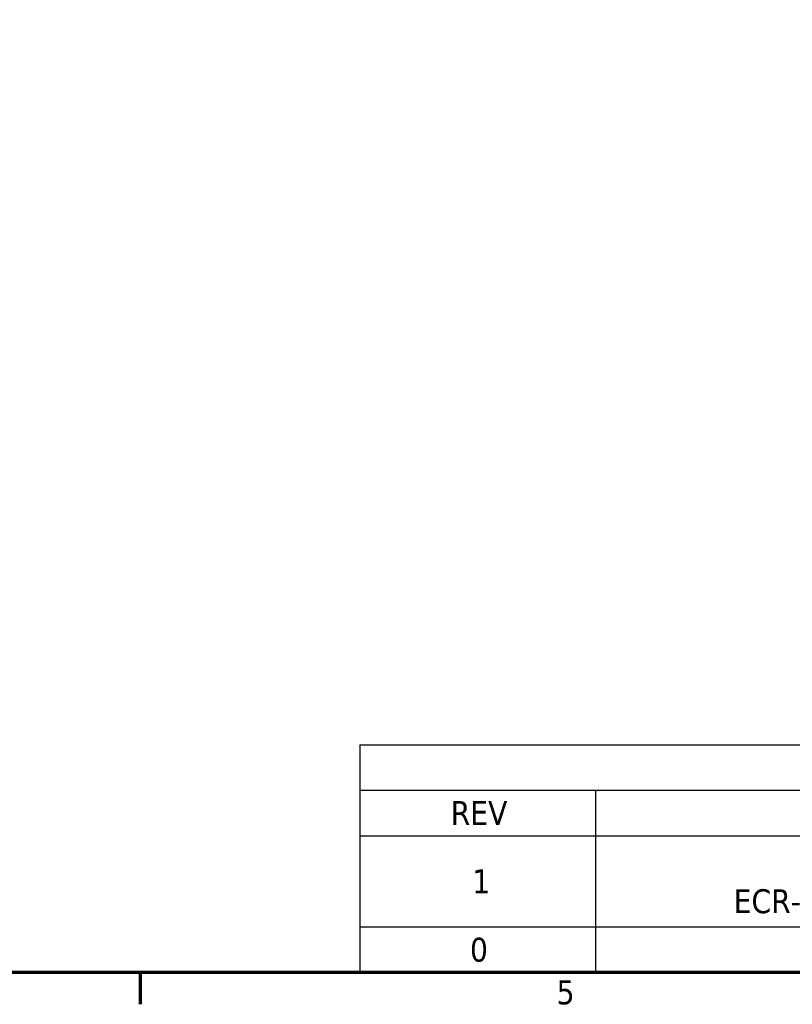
# Model space of a CAD drawing. Header units: inches. Extents: x 1 to 203, y 4 to 128.
# Tile 16 of 132: x 73 to 96, y 5 to 35. Entities that reach past the tile are written whole.
import ezdxf

# ---------------------------------------------------------------- set-up
doc = ezdxf.new("R2010")
doc.units = ezdxf.units.IN
doc.header["$LTSCALE"] = 6
doc.header["$MEASUREMENT"] = 0
doc.layers.add('Border (ANSI)', color=7, linetype='Continuous', lineweight=70)
doc.layers.add('Symbol (ANSI)', color=7, linetype='Continuous', lineweight=25)
doc.styles.add('Note Text (ANSI)', font='tahoma.ttf')

# ---------------------------------------------------------------- blocks, each defined once
blk = doc.blocks.new('Borders Default Border')
at = {"layer": 'Border (ANSI)'}
blk.add_line((12.75, 1), (12.75, 0.84), dxfattribs=at)
at = {"layer": 'Border (ANSI)', "flags": 128}
blk.add_lwpolyline([(0.5, 1), (0.5, 21), (33.5, 21), (33.5, 1), (0.5, 1)], dxfattribs=at)
at = {"layer": 'Border (ANSI)', "insert": (14.8399, 0.8375), "char_height": 0.12, "attachment_point": 7, "style": 'Note Text (ANSI)'}
blk.add_mtext('5', dxfattribs=at)
blk = doc.blocks.new('REVISION HISTORY')
at = {"layer": 'Symbol (ANSI)'}
for p, q in [((13.8533, 2.1429), (23.25, 2.1429)), ((13.8533, 2.1429), (13.8533, 1.9144)), ((23.25, 2.1429), (23.25, 1.9144)), ((13.8533, 1.9144), (23.25, 1.9144)), ((13.8533, 1.9144), (13.8533, 1.6858)), ((15.0344, 1.9144), (15.0344, 1.6858)), ((20.8878, 1.9144), (20.8878, 1.6858)), ((22.0689, 1.9144), (22.0689, 1.6858)), ((23.25, 1.9144), (23.25, 1.6858)), ((13.8533, 1.6858), (23.25, 1.6858)), ((13.8533, 1.6858), (13.8533, 1)), ((15.0344, 1.6858), (15.0344, 1)), ((20.8878, 1.6858), (20.8878, 1)), ((22.0689, 1.6858), (22.0689, 1)), ((23.25, 1.6858), (23.25, 1)), ((13.8533, 1.2286), (23.25, 1.2286)), ((13.8533, 1), (23.25, 1))]:
    blk.add_line(p, q, dxfattribs=at)
at = {"layer": 'Symbol (ANSI)', "char_height": 0.12, "attachment_point": 7, "style": 'Note Text (ANSI)'}
for s, insert in [('REVISION HISTORY', (17.8314, 1.9661)), ('REV', (14.3085, 1.7401)), ('DESCRIPTION', (17.4554, 1.7375)), ('DATE', (21.2904, 1.7401)), ('APPROVED', (22.2571, 1.7375)), ('ECR-2: Added #100 Orifice to SA-54', (16.6468, 1.5225)), ('1', (14.4168, 1.397)), ('7/7/2020', (21.153, 1.3815)), ('ECR-9: Move M-10 and M-8 from parent assemblies to SA-49.', (15.7282, 1.2632)), ('0', (14.4055, 1.0518)), ('10/8/2020', (21.118, 1.0386))]:
    blk.add_mtext(s, dxfattribs=dict(at, insert=insert))

msp = doc.modelspace()

# ---------------------------------------------------------------- block references
at = {"xscale": 6, "yscale": 6, "zscale": 6}
msp.add_blockref('Borders Default Border', (0, 0), dxfattribs=at)
at = {"layer": 'Symbol (ANSI)', "xscale": 6, "yscale": 6, "zscale": 6}
msp.add_blockref('REVISION HISTORY', (0, 0), dxfattribs=at)

doc.saveas('drawing.dxf')
